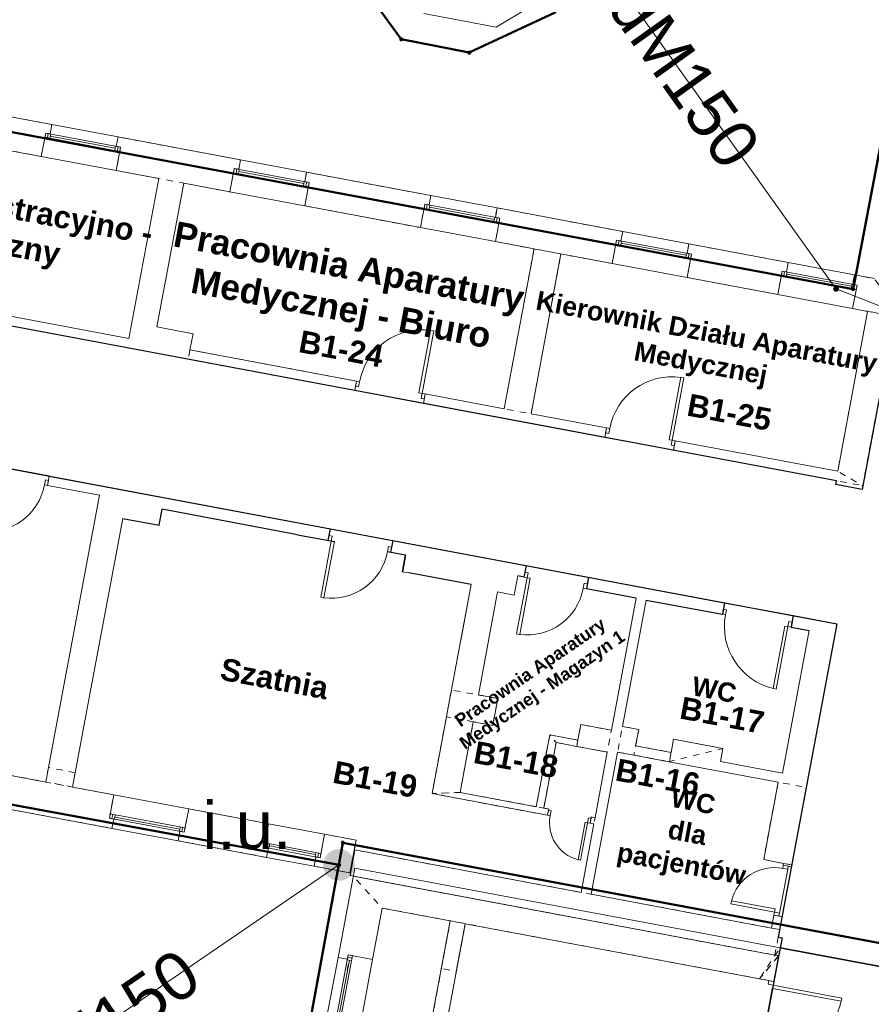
# Model space of a CAD drawing. Header units: millimetres. Extents: x 6421400 to 6424255, y 5791334 to 5793836.
# Tile 31 of 101: x 6422690 to 6422704, y 5792857 to 5792873. Entities that reach past the tile are written whole.
import ezdxf
from ezdxf.enums import TextEntityAlignment as Align

# ---------------------------------------------------------------- set-up
doc = ezdxf.new("R2010")
doc.units = ezdxf.units.MM
doc.linetypes.add('Wipeout_Contour', pattern=[10, 0, -10])
doc.layers.get('0').update_dxf_attribs({"color": 252})
for name, color, linetype, lineweight in [('GESBLO', 252, 'Continuous', 18), ('GESBZO', 7, 'Continuous', 35), ('GSPPRB', 252, 'Continuous', 18), ('GULKDP', 252, 'Continuous', 18), ('GULKDP_O', 252, 'Continuous', 18)]:
    doc.layers.add(name, color=color, linetype=linetype, lineweight=lineweight)
for name, color, linetype in [('GUPKSH', 252, 'Continuous'), ('GUPKSH_O', 252, 'Continuous'), ('GUPKUI', 252, 'Continuous'), ('GUPKUI_O', 252, 'Continuous'), ('Kreskowanie', 252, 'Continuous'), ('xref', 252, 'Continuous')]:
    doc.layers.add(name, color=color, linetype=linetype)
doc.styles.add('Arial', font='arial.ttf')
doc.styles.add('GENERATED_STYLE_6', font='arialbd.ttf')

# ---------------------------------------------------------------- blocks, each defined once
blk = doc.blocks.new('GUPKSH1')
blk.add_hatch(color=0).paths.add_polyline_path([(0, 0.045), (-0.011647, 0.043467), (-0.0225, 0.038971), (-0.03182, 0.03182), (-0.038971, 0.0225), (-0.043467, 0.011647), (-0.045, 0), (-0.043467, -0.011647), (-0.038971, -0.0225), (-0.03182, -0.03182), (-0.0225, -0.038971), (-0.011647, -0.043467), (0, -0.045), (0.011647, -0.043467), (0.0225, -0.038971), (0.03182, -0.03182), (0.038971, -0.0225), (0.043467, -0.011647), (0.045, 0), (0.043467, 0.011647), (0.038971, 0.0225), (0.03182, 0.03182), (0.0225, 0.038971), (0.011647, 0.043467)])
blk = doc.blocks.new('GUPKUI1')
blk.add_hatch(color=0).paths.add_polyline_path([(0, 0.25), (-0.064705, 0.241481), (-0.125, 0.216506), (-0.176777, 0.176777), (-0.216506, 0.125), (-0.241481, 0.064705), (-0.25, 0), (-0.241481, -0.064705), (-0.216506, -0.125), (-0.176777, -0.176777), (-0.125, -0.216506), (-0.064705, -0.241481), (0, -0.25), (0.064705, -0.241481), (0.125, -0.216506), (0.176777, -0.176777), (0.216506, -0.125), (0.241481, -0.064705), (0.25, 0), (0.241481, 0.064705), (0.216506, 0.125), (0.176777, 0.176777), (0.125, 0.216506), (0.064705, 0.241481)])
blk = doc.blocks.new('GSPPRB0')
at = {"color": 0, "lineweight": 18}
blk.add_lwpolyline([(-0.007955, 0.0225), (0.007955, 0.0225), (0.0225, 0.007955), (0.0225, -0.007955), (0.007955, -0.0225), (-0.007955, -0.0225), (-0.0225, -0.007955), (-0.0225, 0.007955)], close=True, dxfattribs=at)
blk = doc.blocks.new('G$CC51CC4AD')
at = {"layer": 'GESBLO', "linetype": 'Continuous', "lineweight": 18, "elevation": 10.26}
blk.add_lwpolyline([(6422765.32, 5792828.81), (6422729.65, 5792835.49), (6422723.206, 5792836.666), (6422723.784, 5792839.697), (6422725.134, 5792846.811), (6422731.12, 5792879.29), (6422719.61, 5792881.37), (6422718.51, 5792875.31), (6422717.4, 5792869.18), (6422716.37, 5792863.47), (6422715.26, 5792857.35), (6422715.05, 5792856.19), (6422695.55, 5792859.83), (6422695.49, 5792859.48), (6422685.05, 5792861.4), (6422683.09, 5792851.07), (6422693.59, 5792849.14), (6422693, 5792845.94), (6422682.53, 5792848.06), (6422681.84, 5792844.52), (6422668.54, 5792846.99)], dxfattribs=at)
for points in [[(6422689.72, 5792886.12), (6422691.91, 5792885.71), (6422706.34, 5792883.03), (6422705.71, 5792879.74), (6422703.58, 5792868.54), (6422686.97, 5792871.64)], [(6422691.91, 5792885.71), (6422706.34, 5792883.03), (6422705.71, 5792879.74), (6422699.34, 5792875.28), (6422698.89, 5792872.89), (6422697.54, 5792872.26), (6422696.47, 5792872.47), (6422695.63, 5792873.63), (6422696.04, 5792875.8), (6422692.7, 5792876.42), (6422690.71, 5792879.31)], [(6422706.06, 5792809.74), (6422697.56, 5792811.35), (6422686.8, 5792813.34), (6422693, 5792845.94), (6422693.59, 5792849.14), (6422695.55, 5792859.83), (6422715.05, 5792856.19), (6422717.81, 5792855.67), (6422715.87, 5792845.459), (6422715.092, 5792841.355), (6422714.606, 5792838.792), (6422708.99, 5792809.18)]]:
    blk.add_lwpolyline(points, close=True, dxfattribs=at)
at = {"layer": 'GESBZO', "linetype": 'Continuous', "lineweight": 50, "elevation": 10.26}
blk.add_lwpolyline([(6422731.12, 5792879.29), (6422719.61, 5792881.37), (6422718.51, 5792875.31), (6422721.11, 5792874.84), (6422719.98, 5792868.71), (6422717.4, 5792869.18), (6422716.37, 5792863.47), (6422718.95, 5792863), (6422717.84, 5792856.86), (6422715.26, 5792857.35), (6422715.05, 5792856.19), (6422695.55, 5792859.83), (6422695.49, 5792859.48), (6422685.05, 5792861.4), (6422683.09, 5792851.07), (6422693.59, 5792849.14), (6422693, 5792845.94), (6422682.53, 5792848.06), (6422681.84, 5792844.52), (6422668.54, 5792846.99)], dxfattribs=at)
for points in [[(6422689.72, 5792886.12), (6422691.91, 5792885.71), (6422690.71, 5792879.31), (6422692.7, 5792876.42), (6422696.04, 5792875.8), (6422695.63, 5792873.63), (6422696.47, 5792872.47), (6422697.54, 5792872.26), (6422698.89, 5792872.89), (6422699.34, 5792875.28), (6422705.71, 5792879.74), (6422703.58, 5792868.54), (6422686.97, 5792871.64)], [(6422706.06, 5792809.74), (6422697.56, 5792811.35), (6422686.8, 5792813.34), (6422693, 5792845.94), (6422693.59, 5792849.14), (6422695.55, 5792859.83), (6422715.05, 5792856.19), (6422717.81, 5792855.67), (6422715.87, 5792845.459), (6422718.077, 5792845.045), (6422718.645, 5792848.041), (6422725.134, 5792846.811), (6422723.784, 5792839.697), (6422723.402, 5792839.774), (6422723.093, 5792838.147), (6422720.024, 5792838.727), (6422720.335, 5792840.355), (6422715.092, 5792841.355), (6422714.606, 5792838.792), (6422708.99, 5792809.18)]]:
    blk.add_lwpolyline(points, close=True, dxfattribs=at)
at = {"layer": 'GULKDP', "linetype": 'Continuous', "lineweight": 18, "elevation": 10.18}
for points in [[(6422698.277, 5792875.604), (6422703.274, 5792868.597)], [(6422688.477, 5792854.69), (6422695.49, 5792859.48)]]:
    blk.add_lwpolyline(points, dxfattribs=at)
at = {"layer": 'GUPKSH_O', "linetype": 'Continuous', "lineweight": 13, "elevation": 10.8, "flags": 128}
blk.add_lwpolyline([(6422703.313, 5792868.543), (6422704.141, 5792868.217), (6422706.661, 5792868.217)], dxfattribs=at)
at = {"layer": 'GSPPRB', "linetype": 'Continuous', "lineweight": 18, "rotation": 90}
for p in [(6422696.47, 5792872.47, 10.28), (6422697.54, 5792872.26, 10.28), (6422703.58, 5792868.54, 10.28), (6422695.55, 5792859.83, 10.28), (6422695.49, 5792859.48, 10.28)]:
    blk.add_blockref('GSPPRB0', p, dxfattribs=at)
at = {"layer": 'GUPKSH', "linetype": 'Continuous', "lineweight": 5, "rotation": 90}
blk.add_blockref('GUPKSH1', (6422703.313, 5792868.543, 10.24), dxfattribs=at)
at = {"layer": 'GUPKUI', "linetype": 'Continuous', "lineweight": 5, "rotation": 90}
blk.add_blockref('GUPKUI1', (6422695.49, 5792859.48, 10.24), dxfattribs=at)
at = {"layer": 'GULKDP_O', "linetype": 'Continuous', "lineweight": 0, "style": 'Arial'}
for s, rotation, p in [('kdM150', 305.4918, (6422700.47, 5792871.883, 10.8)), ('kd150', 34.3345, (6422692.195, 5792856.775, 10.8))]:
    blk.add_text(s, height=0.75, rotation=rotation, dxfattribs=at).set_placement(p, align=Align.CENTER)
at = {"layer": 'GUPKUI_O', "linetype": 'Continuous', "lineweight": 0, "style": 'Arial'}
blk.add_text('i.u.', height=0.75, rotation=360, dxfattribs=at).set_placement((6422694.74, 5792859.73, 10.8), align=Align.RIGHT)
blk = doc.blocks.new('-1')
at = {"linetype": 'Continuous', "lineweight": 18}
for p, q in [((151618, 15719), (152793, 16759)), ((150462, 15719), (151618, 15719)), ((145028, 12924), (143068, 12924)), ((145028, 12924), (143068, 12924)), ((145028, 12774), (145028, 12924)), ((146088, 12924), (145028, 12924)), ((145028, 12774), (145028, 12924)), ((146088, 12924), (145028, 12924)), ((146088, 12774), (146088, 12924)), ((148048, 12924), (146088, 12924)), ((146088, 12774), (146088, 12924)), ((148048, 12924), (146088, 12924)), ((148048, 12774), (148048, 12924)), ((149108, 12924), (148048, 12924)), ((148048, 12774), (148048, 12924)), ((149108, 12924), (148048, 12924)), ((149108, 12774), (149108, 12924)), ((151098, 12924), (149108, 12924)), ((149108, 12774), (149108, 12924)), ((151098, 12924), (149108, 12924)), ((151098, 12774), (151098, 12924)), ((152158, 12924), (151098, 12924)), ((151098, 12774), (151098, 12924)), ((152158, 12924), (151098, 12924)), ((152158, 12774), (152158, 12924)), ((154168, 12924), (152158, 12924)), ((152158, 12774), (152158, 12924)), ((154168, 12924), (152158, 12924)), ((154168, 12774), (154168, 12924)), ((155228, 12924), (154168, 12924)), ((154168, 12774), (154168, 12924)), ((155228, 12924), (154168, 12924)), ((155228, 12774), (155228, 12924)), ((156818, 12924), (155228, 12924)), ((155228, 12774), (155228, 12924)), ((156818, 12924), (155228, 12924)), ((156818, 12774), (156818, 12924)), ((157878, 12924), (156818, 12924)), ((156818, 12774), (156818, 12924)), ((157878, 12924), (156818, 12924)), ((157878, 12774), (157878, 12924)), ((158198, 12924), (157878, 12924)), ((157878, 12774), (157878, 12924)), ((158198, 12924), (157878, 12924)), ((144958, 12399), (144958, 12774)), ((144958, 12774), (145028, 12774)), ((144958, 12706), (144958, 12774)), ((144958, 12774), (146158, 12774)), ((144958, 12399), (144958, 12774)), ((144958, 12774), (145028, 12774)), ((144958, 12706), (144958, 12774)), ((144958, 12774), (146158, 12774)), ((146158, 12706), (144958, 12706)), ((146158, 12706), (144958, 12706)), ((144998, 12774), (144998, 12706)), ((144998, 12774), (144998, 12706)), ((145038, 12706), (145038, 12774)), ((145038, 12706), (145038, 12774)), ((146078, 12740), (145038, 12740)), ((146078, 12740), (145038, 12740)), ((146078, 12706), (146078, 12774)), ((146078, 12706), (146078, 12774)), ((146158, 12774), (146088, 12774)), ((146158, 12774), (146088, 12774)), ((146118, 12774), (146118, 12706)), ((146118, 12774), (146118, 12706)), ((146158, 12399), (146158, 12774)), ((146158, 12774), (146158, 12706)), ((146158, 12399), (146158, 12774)), ((146158, 12774), (146158, 12706)), ((147978, 12399), (147978, 12774)), ((147978, 12774), (148048, 12774)), ((147978, 12706), (147978, 12774)), ((147978, 12774), (149178, 12774)), ((147978, 12399), (147978, 12774)), ((147978, 12774), (148048, 12774)), ((147978, 12706), (147978, 12774)), ((147978, 12774), (149178, 12774)), ((149178, 12706), (147978, 12706)), ((149178, 12706), (147978, 12706)), ((148018, 12774), (148018, 12706)), ((148018, 12774), (148018, 12706)), ((148058, 12706), (148058, 12774)), ((148058, 12706), (148058, 12774)), ((149098, 12740), (148058, 12740)), ((149098, 12740), (148058, 12740)), ((149098, 12706), (149098, 12774)), ((149098, 12706), (149098, 12774)), ((149178, 12774), (149108, 12774)), ((149178, 12774), (149108, 12774)), ((149138, 12774), (149138, 12706)), ((149138, 12774), (149138, 12706)), ((149178, 12399), (149178, 12774)), ((149178, 12774), (149178, 12706)), ((149178, 12399), (149178, 12774)), ((149178, 12774), (149178, 12706)), ((151028, 12399), (151028, 12774)), ((151028, 12774), (151098, 12774)), ((151028, 12706), (151028, 12774)), ((151028, 12774), (152228, 12774)), ((151028, 12399), (151028, 12774)), ((151028, 12774), (151098, 12774)), ((151028, 12706), (151028, 12774)), ((151028, 12774), (152228, 12774)), ((152228, 12706), (151028, 12706)), ((152228, 12706), (151028, 12706)), ((151068, 12774), (151068, 12706)), ((151068, 12774), (151068, 12706)), ((151108, 12706), (151108, 12774)), ((151108, 12706), (151108, 12774)), ((152148, 12740), (151108, 12740)), ((152148, 12740), (151108, 12740)), ((152148, 12706), (152148, 12774)), ((152148, 12706), (152148, 12774)), ((152228, 12774), (152158, 12774)), ((152228, 12774), (152158, 12774)), ((152188, 12774), (152188, 12706)), ((152188, 12774), (152188, 12706)), ((152228, 12399), (152228, 12774)), ((152228, 12774), (152228, 12706)), ((152228, 12399), (152228, 12774)), ((152228, 12774), (152228, 12706)), ((154098, 12399), (154098, 12774)), ((154098, 12774), (154168, 12774)), ((154098, 12706), (154098, 12774)), ((154098, 12774), (155298, 12774)), ((154098, 12399), (154098, 12774)), ((154098, 12774), (154168, 12774)), ((154098, 12706), (154098, 12774)), ((154098, 12774), (155298, 12774)), ((155298, 12706), (154098, 12706)), ((155298, 12706), (154098, 12706)), ((154138, 12774), (154138, 12706)), ((154138, 12774), (154138, 12706)), ((154178, 12706), (154178, 12774)), ((154178, 12706), (154178, 12774)), ((155218, 12740), (154178, 12740)), ((155218, 12740), (154178, 12740)), ((155218, 12706), (155218, 12774)), ((155218, 12706), (155218, 12774)), ((155298, 12774), (155228, 12774)), ((155298, 12774), (155228, 12774)), ((155258, 12774), (155258, 12706)), ((155258, 12774), (155258, 12706)), ((155298, 12399), (155298, 12774)), ((155298, 12774), (155298, 12706)), ((155298, 12399), (155298, 12774)), ((155298, 12774), (155298, 12706)), ((156748, 12399), (156748, 12774)), ((156748, 12774), (156818, 12774)), ((156748, 12706), (156748, 12774)), ((156748, 12774), (157948, 12774)), ((156748, 12399), (156748, 12774)), ((156748, 12774), (156818, 12774)), ((156748, 12706), (156748, 12774)), ((156748, 12774), (157948, 12774)), ((157948, 12706), (156748, 12706)), ((157948, 12706), (156748, 12706)), ((156788, 12774), (156788, 12706)), ((156788, 12774), (156788, 12706)), ((156828, 12706), (156828, 12774)), ((156828, 12706), (156828, 12774)), ((157868, 12740), (156828, 12740)), ((157868, 12740), (156828, 12740)), ((157868, 12706), (157868, 12774)), ((157868, 12706), (157868, 12774)), ((157948, 12774), (157878, 12774)), ((157948, 12774), (157878, 12774)), ((157908, 12774), (157908, 12706)), ((157908, 12774), (157908, 12706)), ((157948, 12399), (157948, 12774)), ((157948, 12774), (157948, 12706)), ((157948, 12399), (157948, 12774)), ((157948, 12774), (157948, 12706)), ((144168, 12399), (144958, 12399)), ((144168, 12399), (144958, 12399)), ((144958, 12399), (146158, 12399)), ((144958, 12399), (146158, 12399)), ((146158, 12399), (146838, 12399)), ((146158, 12399), (146838, 12399)), ((146838, 12399), (146838, 9839)), ((146838, 12399), (146838, 9839)), ((147238, 10099), (147238, 12399)), ((147238, 12399), (147978, 12399)), ((147238, 10099), (147238, 12399)), ((147238, 12399), (147978, 12399)), ((147978, 12399), (149178, 12399)), ((147978, 12399), (149178, 12399)), ((149178, 12399), (151028, 12399)), ((149178, 12399), (151028, 12399)), ((151028, 12399), (152228, 12399)), ((151028, 12399), (152228, 12399)), ((152228, 12399), (152848, 12399)), ((152228, 12399), (152848, 12399)), ((152848, 12399), (152848, 9839)), ((152848, 12399), (152848, 9839)), ((153278, 9839), (153278, 12399)), ((153278, 12399), (154098, 12399)), ((153278, 9839), (153278, 12399)), ((153278, 12399), (154098, 12399)), ((154098, 12399), (155298, 12399)), ((154098, 12399), (155298, 12399)), ((155298, 12399), (156748, 12399)), ((155298, 12399), (156748, 12399)), ((156748, 12399), (157948, 12399)), ((156748, 12399), (157948, 12399)), ((157948, 12399), (158188, 12399)), ((157948, 12399), (158188, 12399)), ((158188, 12399), (158188, 9839)), ((158188, 12399), (158188, 9839)), ((158618, 9689), (158618, 12399)), ((158618, 9689), (158618, 12399)), ((151533, 10839), (151483, 10839)), ((151483, 9839), (151483, 10839)), ((151533, 10839), (151483, 10839)), ((151483, 9839), (151483, 10839)), ((151533, 9839), (151533, 10839)), ((151533, 9839), (151533, 10839)), ((155538, 10839), (155488, 10839)), ((155488, 9839), (155488, 10839)), ((155538, 10839), (155488, 10839)), ((155488, 9839), (155488, 10839)), ((155538, 9839), (155538, 10839)), ((155538, 9839), (155538, 10839)), ((147818, 10099), (147238, 10099)), ((147818, 10099), (147238, 10099)), ((147818, 9839), (147818, 10099)), ((147818, 9839), (147818, 10099)), ((144308, 9839), (146838, 9839)), ((144308, 9839), (146838, 9839)), ((150483, 9839), (147818, 9839)), ((150483, 9839), (147818, 9839)), ((150483, 9689), (150483, 9839)), ((150483, 9839), (150533, 9839)), ((150483, 9759), (150483, 9839)), ((150483, 9689), (150483, 9839)), ((150483, 9839), (150533, 9839)), ((150483, 9759), (150483, 9839)), ((150533, 9839), (150533, 9759)), ((150533, 9839), (150533, 9759)), ((151533, 9839), (151483, 9839)), ((151533, 9839), (151483, 9839)), ((151583, 9839), (151533, 9839)), ((151533, 9839), (151533, 9759)), ((151583, 9839), (151533, 9839)), ((151533, 9839), (151533, 9759)), ((151583, 9689), (151583, 9839)), ((152848, 9839), (151583, 9839)), ((151583, 9759), (151583, 9839)), ((151583, 9689), (151583, 9839)), ((152848, 9839), (151583, 9839)), ((151583, 9759), (151583, 9839)), ((154488, 9839), (153278, 9839)), ((154488, 9689), (154488, 9839)), ((154488, 9839), (154538, 9839)), ((154488, 9759), (154488, 9839)), ((154488, 9689), (154488, 9839)), ((154488, 9839), (154538, 9839)), ((154488, 9759), (154488, 9839)), ((154538, 9839), (154538, 9759)), ((154538, 9839), (154538, 9759)), ((155538, 9839), (155488, 9839)), ((155538, 9839), (155488, 9839)), ((155588, 9839), (155538, 9839)), ((155538, 9839), (155538, 9759)), ((155588, 9839), (155538, 9839)), ((155538, 9839), (155538, 9759)), ((155588, 9689), (155588, 9839)), ((158188, 9839), (155588, 9839)), ((155588, 9759), (155588, 9839)), ((155588, 9689), (155588, 9839)), ((155588, 9759), (155588, 9839)), ((144068, 9689), (150483, 9689)), ((147818, 9689), (150483, 9689)), ((150533, 9759), (150483, 9759)), ((150533, 9759), (150483, 9759)), ((151533, 9759), (151583, 9759)), ((151533, 9759), (151583, 9759)), ((151583, 9689), (154488, 9689)), ((154538, 9759), (154488, 9759)), ((154538, 9759), (154488, 9759)), ((155538, 9759), (155588, 9759)), ((155538, 9759), (155588, 9759)), ((155588, 9689), (158198, 9689)), ((158198, 9689), (158198, 9629)), ((158198, 9689), (158198, 9629)), ((158198, 9629), (158618, 9629)), ((158198, 9629), (158618, 9629)), ((158618, 9629), (158618, 9689)), ((158618, 9629), (158618, 9689)), ((146008, 7479), (146008, 7329)), ((146838, 7479), (146008, 7479)), ((146008, 7479), (146008, 7329)), ((146838, 7479), (146008, 7479)), ((158618, 6329), (158618, 7479)), ((158618, 6329), (158618, 7479)), ((145958, 7329), (145958, 7409)), ((145958, 7409), (146008, 7409)), ((145958, 7329), (145958, 7409)), ((145958, 7409), (146008, 7409)), ((146008, 7329), (145958, 7329)), ((146008, 7329), (145958, 7329)), ((146008, 7409), (146008, 7329)), ((146008, 7409), (146008, 7329)), ((146008, 7329), (146838, 7329)), ((146008, 7329), (146838, 7329)), ((146838, 7329), (146838, 3969)), ((146838, 7329), (146838, 3969)), ((150558, 7373), (150508, 7373)), ((150508, 7373), (150508, 7293)), ((150558, 7373), (150508, 7373)), ((150508, 7373), (150508, 7293)), ((150508, 7293), (150558, 7293)), ((150508, 7293), (150558, 7293)), ((150558, 7293), (150558, 7373)), ((150558, 7293), (150558, 7373)), ((150558, 7293), (150608, 7293)), ((150558, 7293), (150558, 6393)), ((150558, 7293), (150608, 7293)), ((150558, 7293), (150558, 6393)), ((150608, 7293), (150608, 6393)), ((150608, 7293), (150608, 6393)), ((151458, 7293), (151458, 7373)), ((151458, 7373), (151508, 7373)), ((151458, 7293), (151458, 7373)), ((151458, 7373), (151508, 7373)), ((151508, 7293), (151458, 7293)), ((151508, 7293), (151458, 7293)), ((151508, 7373), (151508, 7293)), ((151508, 7373), (151508, 7293)), ((153543, 6988), (153543, 7293)), ((153543, 6988), (153543, 7293)), ((153692, 7373), (153642, 7373)), ((153642, 7373), (153642, 7293)), ((153692, 7373), (153642, 7373)), ((153642, 7373), (153642, 7293)), ((153642, 7293), (153692, 7293)), ((153642, 7293), (153692, 7293)), ((153692, 7293), (153692, 7373)), ((153692, 7293), (153692, 7373)), ((153692, 7293), (153742, 7293)), ((153692, 7293), (153692, 6393)), ((153692, 7293), (153742, 7293)), ((153692, 7293), (153692, 6393)), ((153742, 7293), (153742, 6393)), ((153742, 7293), (153742, 6393)), ((154592, 7293), (154592, 7373)), ((154592, 7373), (154642, 7373)), ((154592, 7293), (154592, 7373)), ((154592, 7373), (154642, 7373)), ((154642, 7293), (154592, 7293)), ((154642, 7293), (154592, 7293)), ((154642, 7373), (154642, 7293)), ((154642, 7373), (154642, 7293)), ((155438, 7293), (155438, 5179)), ((155438, 7293), (155438, 5179)), ((155598, 5269), (155598, 7293)), ((155598, 5269), (155598, 7293)), ((156868, 7373), (156818, 7373)), ((156818, 7373), (156818, 7293)), ((156868, 7373), (156818, 7373)), ((156818, 7373), (156818, 7293)), ((156818, 7293), (156868, 7293)), ((156818, 7293), (156868, 7293)), ((156868, 7293), (156868, 7373)), ((156868, 7293), (156868, 7373)), ((157868, 7293), (157818, 7293)), ((157818, 7293), (157818, 6293)), ((157868, 7293), (157818, 7293)), ((157818, 7293), (157818, 6293)), ((157868, 7293), (157868, 7373)), ((157868, 7373), (157918, 7373)), ((157868, 7293), (157868, 7373)), ((157868, 7373), (157918, 7373)), ((157918, 7293), (157868, 7293)), ((157868, 7293), (157868, 6293)), ((157918, 7293), (157868, 7293)), ((157868, 7293), (157868, 6293)), ((157918, 7373), (157918, 7293)), ((157918, 7373), (157918, 7293)), ((158208, 7293), (158208, 5009)), ((147268, 3969), (147268, 7039)), ((147268, 3969), (147268, 7039)), ((151748, 7024), (151848, 7024)), ((152848, 7024), (152848, 6129)), ((152848, 7024), (152848, 4999)), ((153278, 5339), (153278, 6988)), ((153278, 5339), (153278, 6988)), ((153543, 6988), (153278, 6988)), ((153543, 6988), (153278, 6988)), ((150558, 6393), (150608, 6393)), ((150558, 6393), (150608, 6393)), ((153692, 6393), (153742, 6393)), ((153692, 6393), (153742, 6393)), ((157868, 6293), (157818, 6293)), ((157868, 6293), (157818, 6293)), ((158618, 4859), (158618, 6329)), ((158618, 4859), (158618, 6329)), ((152848, 6029), (152848, 5339)), ((152848, 6029), (152848, 5339)), ((152848, 5339), (152848, 5109)), ((152848, 5339), (152848, 5109)), ((153588, 5339), (153278, 5339)), ((153588, 5339), (153278, 5339)), ((153588, 4909), (153588, 5339)), ((153588, 4909), (153588, 5339)), ((155858, 5269), (155598, 5269)), ((155858, 5269), (155598, 5269)), ((155858, 5009), (155858, 5269)), ((155858, 5009), (155858, 5269)), ((155438, 5179), (154948, 5179)), ((154948, 5179), (154948, 4929)), ((155438, 5179), (154948, 5179)), ((154948, 5179), (154948, 4929)), ((157216, 5219), (156426, 5219)), ((156426, 5219), (156426, 5009)), ((157216, 5219), (156426, 5219)), ((156426, 5219), (156426, 5009)), ((157216, 5009), (157216, 5219)), ((157216, 5009), (157216, 5219)), ((152848, 4999), (152848, 4909)), ((152848, 4999), (152848, 4909)), ((156426, 5009), (155858, 5009)), ((156426, 5009), (155858, 5009)), ((158208, 5009), (157216, 5009)), ((158208, 5009), (157216, 5009)), ((152848, 4909), (152848, 3679)), ((152848, 4909), (152848, 3679)), ((153278, 4909), (153588, 4909)), ((153278, 3779), (153278, 4909)), ((153278, 4909), (153588, 4909)), ((153278, 3779), (153278, 4909)), ((154498, 4929), (154498, 3779)), ((154948, 4929), (154498, 4929)), ((154498, 4929), (154498, 3779)), ((154948, 4929), (154498, 4929)), ((154618, 3779), (154618, 4829)), ((154618, 4829), (154948, 4829)), ((154618, 3779), (154618, 4829)), ((154618, 4829), (154948, 4829)), ((154948, 4829), (155438, 4829)), ((154948, 4829), (155438, 4829)), ((155271, 4829), (155421, 4829)), ((155271, 4829), (155421, 4829)), ((155438, 4829), (155438, 3779)), ((155438, 4829), (155438, 3779)), ((155598, 4859), (155858, 4859)), ((155598, 2584), (155598, 4859)), ((155598, 4859), (155858, 4859)), ((155598, 2584), (155598, 4859)), ((155858, 4859), (156418, 4859)), ((155858, 4859), (156418, 4859)), ((156418, 4859), (158168, 4859)), ((158168, 4859), (158168, 3619)), ((158168, 4859), (158168, 3619)), ((158618, 3619), (158618, 4859)), ((158618, 3619), (158618, 4859)), ((146838, 3969), (146838, 2969)), ((146838, 3969), (146838, 2969)), ((147268, 2969), (147268, 3969)), ((154498, 3779), (153278, 3779)), ((154498, 3779), (153278, 3779)), ((154698, 3779), (154618, 3779)), ((154698, 3779), (154618, 3779)), ((154698, 3679), (154698, 3779)), ((154698, 3679), (154698, 3779)), ((154738, 3759), (154698, 3759)), ((154698, 3759), (154698, 3679)), ((154738, 3759), (154698, 3759)), ((154698, 3759), (154698, 3679)), ((154738, 3679), (154738, 3759)), ((154738, 3679), (154738, 3759)), ((155338, 3679), (155338, 3759)), ((155338, 3759), (155378, 3759)), ((155338, 3679), (155338, 3759)), ((155338, 3759), (155378, 3759)), ((155378, 3679), (155378, 3779)), ((155438, 3779), (155378, 3779)), ((155378, 3679), (155378, 3779)), ((155438, 3779), (155378, 3779)), ((155378, 3759), (155378, 3679)), ((155378, 3759), (155378, 3679)), ((152848, 3679), (154698, 3679)), ((152848, 3679), (154698, 3679)), ((154698, 3679), (154738, 3679)), ((154698, 3679), (154738, 3679)), ((155338, 3679), (155298, 3679)), ((155298, 3679), (155298, 3079)), ((155338, 3679), (155298, 3679)), ((155298, 3679), (155298, 3079)), ((155378, 3679), (155338, 3679)), ((155338, 3679), (155338, 3079)), ((155378, 3679), (155338, 3679)), ((155338, 3679), (155338, 3079)), ((155378, 3679), (155438, 3679)), ((155378, 3679), (155438, 3679)), ((155438, 3679), (155438, 2584)), ((155438, 3679), (155438, 2584)), ((158168, 3619), (158488, 3619)), ((158168, 3619), (158488, 3619)), ((158488, 3619), (158488, 3589)), ((158488, 3619), (158488, 3589)), ((158618, 3589), (158488, 3589)), ((158488, 3589), (158488, 3539)), ((158568, 3589), (158488, 3589)), ((158618, 3589), (158488, 3589)), ((158488, 3589), (158488, 3539)), ((158568, 3589), (158488, 3589)), ((158568, 3539), (158568, 3589)), ((158568, 3539), (158568, 3589)), ((158618, 3589), (158618, 3619)), ((158618, 3589), (158618, 3619)), ((158488, 3539), (158568, 3539)), ((158488, 3539), (158568, 3539)), ((146838, 2969), (146838, 2739)), ((146838, 2969), (146838, 2739)), ((147268, 2739), (147268, 2969)), ((147268, 2739), (147268, 2969)), ((155338, 3079), (155298, 3079)), ((155338, 3079), (155298, 3079)), ((157788, 2839), (157788, 2889)), ((158488, 2889), (157788, 2889)), ((157788, 2839), (157788, 2889)), ((158488, 2889), (157788, 2889)), ((158488, 2839), (157788, 2839)), ((158488, 2839), (157788, 2839)), ((158488, 2839), (158488, 2889)), ((158488, 2839), (158488, 2889)), ((158488, 2789), (158488, 2839)), ((158488, 2839), (158568, 2839)), ((158488, 2789), (158488, 2839)), ((158488, 2839), (158568, 2839)), ((158618, 2789), (158488, 2789)), ((158488, 2789), (158488, 2584)), ((158568, 2789), (158488, 2789)), ((158618, 2789), (158488, 2789)), ((158488, 2789), (158488, 2584)), ((158568, 2789), (158488, 2789)), ((158568, 2839), (158568, 2789)), ((158568, 2839), (158568, 2789)), ((158618, 2584), (158618, 2789)), ((158618, 2584), (158618, 2789)), ((146838, 2739), (146108, 2739)), ((146838, 2739), (146108, 2739)), ((147928, 2739), (147268, 2739)), ((147928, 2739), (147268, 2739)), ((147928, 2739), (147928, 2364)), ((149128, 2739), (147928, 2739)), ((147928, 2739), (147928, 2364)), ((149128, 2739), (147928, 2739)), ((149128, 2739), (149128, 2364)), ((150018, 2739), (149128, 2739)), ((149128, 2739), (149128, 2364)), ((150018, 2739), (149128, 2739)), ((150018, 2739), (150158, 2739)), ((150403, 2739), (150158, 2739)), ((150403, 2739), (150158, 2739)), ((150403, 2739), (150403, 2364)), ((151303, 2739), (150403, 2739)), ((150403, 2739), (150403, 2364)), ((151303, 2739), (150403, 2739)), ((151303, 2739), (151303, 2364)), ((151808, 2739), (151303, 2739)), ((151303, 2739), (151303, 2364)), ((151808, 2739), (151303, 2739)), ((151808, 2214), (151808, 2739)), ((151808, 2214), (151808, 2739)), ((155438, 2584), (151818, 2584)), ((151818, 2584), (151818, 2174)), ((155438, 2584), (151818, 2584)), ((151818, 2584), (151818, 2174)), ((158488, 2584), (155598, 2584)), ((158488, 2584), (155598, 2584)), ((158618, 2464), (158618, 2584)), ((158618, 2464), (158618, 2584)), ((147928, 2432), (149128, 2432)), ((147928, 2364), (147928, 2432)), ((147928, 2432), (149128, 2432)), ((147928, 2364), (147928, 2432)), ((147928, 2364), (147998, 2364)), ((149128, 2364), (147928, 2364)), ((147928, 2364), (147998, 2364)), ((149128, 2364), (147928, 2364)), ((147968, 2364), (147968, 2432)), ((147968, 2364), (147968, 2432)), ((147998, 2364), (147998, 2214)), ((147998, 2364), (147998, 2214)), ((148008, 2432), (148008, 2364)), ((148008, 2432), (148008, 2364)), ((148008, 2398), (149048, 2398)), ((148008, 2398), (149048, 2398)), ((149048, 2432), (149048, 2364)), ((149048, 2432), (149048, 2364)), ((149128, 2364), (149058, 2364)), ((149058, 2364), (149058, 2214)), ((149128, 2364), (149058, 2364)), ((149058, 2364), (149058, 2214)), ((149088, 2364), (149088, 2432)), ((149088, 2364), (149088, 2432)), ((149128, 2432), (149128, 2364)), ((149128, 2432), (149128, 2364)), ((150403, 2432), (151303, 2432)), ((150403, 2364), (150403, 2432)), ((150403, 2432), (151303, 2432)), ((150403, 2364), (150403, 2432)), ((150403, 2364), (150473, 2364)), ((151303, 2364), (150403, 2364)), ((150403, 2364), (150473, 2364)), ((151303, 2364), (150403, 2364)), ((150443, 2364), (150443, 2432)), ((150443, 2364), (150443, 2432)), ((150473, 2364), (150473, 2214)), ((150473, 2364), (150473, 2214)), ((150483, 2432), (150483, 2364)), ((150483, 2432), (150483, 2364)), ((150483, 2398), (151223, 2398)), ((150483, 2398), (151223, 2398)), ((151223, 2432), (151223, 2364)), ((151223, 2432), (151223, 2364)), ((151303, 2364), (151233, 2364)), ((151233, 2364), (151233, 2214)), ((151303, 2364), (151233, 2364)), ((151233, 2364), (151233, 2214)), ((151263, 2364), (151263, 2432)), ((151263, 2364), (151263, 2432)), ((151303, 2432), (151303, 2364)), ((151303, 2432), (151303, 2364)), ((158678, 2464), (158618, 2464)), ((158678, 2464), (158618, 2464)), ((158678, 1764), (158678, 2464)), ((158678, 1764), (158678, 2464)), ((146038, 2214), (147998, 2214)), ((146038, 2214), (147998, 2214)), ((147998, 2214), (149058, 2214)), ((147998, 2214), (149058, 2214)), ((149058, 2214), (150473, 2214)), ((149058, 2214), (150473, 2214)), ((150473, 2214), (151233, 2214)), ((150473, 2214), (151233, 2214)), ((151233, 2214), (151808, 2214)), ((151233, 2214), (151808, 2214)), ((151818, 2174), (158678, 2174)), ((151818, 2174), (158678, 2174)), ((158678, 2304), (151868, 2304)), ((151868, 2304), (151868, 874)), ((158678, 2174), (151868, 2174)), ((158678, 2174), (151868, 2174)), ((158678, 1764), (158678, 2304)), ((158678, 1764), (158678, 2174)), ((152408, 1764), (153498, 1764)), ((152408, 944), (152408, 1764)), ((153498, 1764), (153498, -1266)), ((153738, 1764), (158448, 1764)), ((153738, -1266), (153738, 1764)), ((153738, 1764), (158448, 1764)), ((153738, 1001), (153738, 1764)), ((153738, 1001), (153738, 1764)), ((158448, 1764), (158678, 1764)), ((158598, 1704), (158598, 1764)), ((158678, 1764), (158678, 1704)), ((158678, 1704), (158598, 1704)), ((158678, 1704), (158678, 1654)), ((158678, 1704), (159778, 1704)), ((158678, 1654), (159778, 1654)), ((159778, 1704), (159778, 1654)), ((152408, 944), (152018, 944)), ((152018, 944), (152018, 874)), ((152086, 944), (152018, 944)), ((152018, 944), (152018, -256)), ((152086, -256), (152086, 944)), ((152408, -256), (152408, 944)), ((152018, 874), (151868, 874)), ((151868, 874), (151868, -186)), ((152018, 904), (152086, 904)), ((152086, 864), (152018, 864)), ((152045, 795), (152045, 695)), ((152045, 795), (152045, 695)), ((152052, -176), (152052, 864))]:
    blk.add_line(p, q, dxfattribs=at)
at = {"linetype": 'ByBlock', "lineweight": 18, "ltscale": 0.6}
for p, q in [((151583, 9689), (150483, 9689)), ((154488, 9689), (155588, 9689)), ((158568, 3539), (158568, 2839)), ((151818, 2584), (151808, 2584))]:
    blk.add_line(p, q, dxfattribs=at)
at = {"linetype": 'ByBlock', "ltscale": 0.6}
for p, q in [((146008, 7479), (145008, 7479)), ((146008, 7479), (150508, 7479)), ((150508, 7479), (156818, 7479)), ((150508, 7293), (150508, 7479)), ((151508, 7479), (151508, 7293)), ((153642, 7479), (153642, 7293)), ((154643, 7479), (154643, 7293)), ((156818, 7479), (156818, 7293)), ((156818, 7479), (157918, 7479)), ((157918, 7479), (158618, 7479)), ((157918, 7479), (157918, 7293)), ((147848, 7039), (147848, 7293)), ((150018, 7293), (147848, 7293)), ((150018, 7293), (150608, 7293)), ((151458, 7293), (151748, 7293)), ((151748, 7024), (151748, 7293)), ((151748, 7293), (151748, 7024)), ((153642, 7293), (153543, 7293)), ((155438, 7293), (154643, 7293)), ((155598, 7293), (156818, 7293)), ((157918, 7293), (158208, 7293)), ((147268, 7039), (147848, 7039)), ((152848, 7024), (151848, 7024)), ((158678, 604), (158678, 1654))]:
    blk.add_line(p, q, dxfattribs=at)
at = {"linetype": 'Wipeout_Contour', "lineweight": 18, "flags": 128}
for points in [[(143068, 12924), (143068, 12774), (143138, 12774), (143138, 12399), (144958, 12399), (144958, 12774), (145028, 12774), (145028, 12924)], [(143068, 12924), (143068, 12774), (143138, 12774), (143138, 12399), (144958, 12399), (144958, 12774), (145028, 12774), (145028, 12924)], [(146088, 12924), (146088, 12774), (146158, 12774), (146158, 12399), (147978, 12399), (147978, 12774), (148048, 12774), (148048, 12924)], [(146088, 12924), (146088, 12774), (146158, 12774), (146158, 12399), (147978, 12399), (147978, 12774), (148048, 12774), (148048, 12924)], [(149108, 12924), (149108, 12774), (149178, 12774), (149178, 12399), (151028, 12399), (151028, 12774), (151098, 12774), (151098, 12924)], [(149108, 12924), (149108, 12774), (149178, 12774), (149178, 12399), (151028, 12399), (151028, 12774), (151098, 12774), (151098, 12924)], [(152158, 12924), (152158, 12774), (152228, 12774), (152228, 12399), (154098, 12399), (154098, 12774), (154168, 12774), (154168, 12924)], [(152158, 12924), (152158, 12774), (152228, 12774), (152228, 12399), (154098, 12399), (154098, 12774), (154168, 12774), (154168, 12924)], [(155228, 12924), (155228, 12774), (155298, 12774), (155298, 12399), (156748, 12399), (156748, 12774), (156818, 12774), (156818, 12924)], [(155228, 12924), (155228, 12774), (155298, 12774), (155298, 12399), (156748, 12399), (156748, 12774), (156818, 12774), (156818, 12924)], [(157878, 12924), (157878, 12774), (157948, 12774), (157948, 12399), (158728, 12399), (158198, 12924)], [(157878, 12924), (157878, 12774), (157948, 12774), (157948, 12399), (158728, 12399), (158198, 12924)], [(153278, 9839), (153278, 12399), (152848, 12399), (152848, 9839)], [(153278, 9839), (153278, 12399), (152848, 12399), (152848, 9839)], [(158188, 12399), (158188, 9839), (158618, 9689), (158618, 12399)], [(158188, 12399), (158188, 9839), (158618, 9689), (158618, 12399)], [(147818, 9839), (147818, 9689), (150483, 9689), (150483, 9839)], [(147818, 9839), (147818, 9689), (150483, 9689), (150483, 9839)], [(158198, 9689), (158198, 9629), (158618, 9629), (158618, 9689)], [(158198, 9689), (158198, 9629), (158618, 9629), (158618, 9689)], [(152848, 5339), (152848, 4909), (153588, 4909), (153588, 5339)], [(152848, 5339), (152848, 4909), (153588, 4909), (153588, 5339)], [(155598, 4859), (155858, 4859), (155858, 5269), (155598, 5269)], [(155598, 4859), (155858, 4859), (155858, 5269), (155598, 5269)], [(154948, 4829), (155438, 4829), (155438, 5179), (154948, 5179)], [(154948, 4829), (155438, 4829), (155438, 5179), (154948, 5179)], [(156426, 4859), (156418, 4859), (157216, 5219), (156426, 5219)], [(156426, 4859), (156418, 4859), (157216, 5219), (156426, 5219)], [(155858, 4859), (156426, 4859), (156426, 5009), (155858, 5009)], [(155858, 4859), (156426, 4859), (156426, 5009), (155858, 5009)], [(152848, 4909), (152848, 3679), (153278, 3779), (153278, 4909)], [(152848, 4909), (152848, 3679), (153278, 3779), (153278, 4909)], [(154618, 3779), (154618, 4829), (154498, 4929), (154498, 3779)], [(154618, 4829), (154948, 4829), (154948, 4929), (154498, 4929)], [(154618, 3779), (154618, 4829), (154498, 4929), (154498, 3779)], [(154618, 4829), (154948, 4829), (154948, 4929), (154498, 4929)], [(158168, 4859), (158168, 3619), (158618, 3619), (158618, 4859)], [(158168, 4859), (158168, 3619), (158618, 3619), (158618, 4859)], [(153278, 3779), (152848, 3679), (154698, 3679), (154698, 3779)], [(153278, 3779), (152848, 3679), (154698, 3679), (154698, 3779)], [(155378, 3779), (155378, 3679), (155438, 3679), (155438, 3779)], [(155378, 3779), (155378, 3679), (155438, 3679), (155438, 3779)], [(158488, 3589), (158618, 3589), (158618, 3619), (158488, 3619)], [(158488, 3589), (158618, 3589), (158618, 3619), (158488, 3619)], [(147268, 2969), (146838, 2969), (146838, 2739), (147268, 2739)], [(147268, 2969), (146838, 2969), (146838, 2739), (147268, 2739)], [(158488, 2584), (158618, 2584), (158618, 2789), (158488, 2789)], [(158488, 2584), (158618, 2584), (158618, 2789), (158488, 2789)], [(147998, 2214), (147998, 2364), (147928, 2364), (147928, 2739), (146108, 2739), (146108, 2364), (146038, 2364), (146038, 2214)], [(147998, 2214), (147998, 2364), (147928, 2364), (147928, 2739), (146108, 2739), (146108, 2364), (146038, 2364), (146038, 2214)], [(150473, 2214), (150473, 2364), (150403, 2364), (150403, 2739), (149128, 2739), (149128, 2364), (149058, 2364), (149058, 2214)], [(150473, 2214), (150473, 2364), (150403, 2364), (150403, 2739), (149128, 2739), (149128, 2364), (149058, 2364), (149058, 2214)], [(151808, 2214), (151808, 2739), (151303, 2739), (151303, 2364), (151233, 2364), (151233, 2214)], [(151808, 2214), (151808, 2739), (151303, 2739), (151303, 2364), (151233, 2364), (151233, 2214)], [(158618, 2584), (151818, 2584), (151818, 2174), (158618, 2174)], [(158618, 2584), (151818, 2584), (151818, 2174), (158618, 2174)], [(152408, 1764), (158448, 1764), (158678, 2174), (151868, 2174)], [(152408, 1764), (158448, 1764), (158678, 2174), (151868, 2174)], [(158678, 1764), (158678, 2304), (158448, 1764)], [(158678, 1764), (158678, 2174), (158448, 1764)], [(158678, 1764), (158678, 2174), (158448, 1764)], [(153498, -1266), (153738, -1266), (153738, 1764), (153498, 1764)], [(153738, 1001), (153738, 1764), (153498, 1764), (153498, 1001)], [(153738, 1001), (153738, 1764), (153498, 1764), (153498, 1001)]]:
    blk.add_lwpolyline(points, close=True, dxfattribs=at)
at = {"linetype": 'Continuous', "lineweight": 18}
for centre, radius, start, end in [((151533, 9839), 1000, 92.5451, 180), ((151533, 9839), 1000, 92.5451, 180), ((155538, 9839), 1000, 92.5451, 180), ((155538, 9839), 1000, 92.5451, 180), ((145058, 7329), 900, 272.8275, 0), ((145058, 7329), 900, 272.8275, 0), ((150558, 7293), 900, 272.8275, 0), ((150558, 7293), 900, 272.8275, 0), ((153692, 7293), 900, 272.8275, 0), ((157868, 7293), 1000, 180, 267.4549), ((155338, 3679), 600, 180, 265.7631), ((155338, 3679), 600, 180, 265.7631), ((158488, 2839), 700, 90, 176.3666), ((158488, 2839), 700, 90, 176.3666), ((158678, 1704), 1100, 270, 0)]:
    blk.add_arc(centre, radius, start, end, dxfattribs=at)
at = {"layer": 'Kreskowanie', "linetype": 'ByBlock', "ltscale": 0.6}
for points in [[(158618, 12399), (158618, 9629), (158198, 9629), (158198, 9689), (140348, 9689), (140348, 9709), (139438, 9709), (139438, 10039), (136428, 10039), (136428, 7149), (140348, 7149), (140348, 8169), (141178, 8169), (141178, 7479), (158618, 7479), (158618, 2464), (158678, 2464), (158678, 2304), (160708, 2304)], [(160708, 1764), (160708, 2304), (158678, 2304), (158678, -7486)]]:
    blk.add_lwpolyline(points, dxfattribs=at)
at = {"linetype": 'Continuous', "lineweight": 18, "attachment_point": 5, "style": 'GENERATED_STYLE_6'}
for s, insert, char_height, width in [('{Pracownia Aparatury\\PMedycznej - Biuro}', (150035, 11199), 400, 8344.6), ('Kierownik Działu Aparatury Medycznej', (155758, 11321), 300, 5442.33), ('Dział Administracyjno - \\PTechniczny', (144198, 11181), 350, 8344.6), ('\\pql;B1-25', (156679, 10436), 350, 2004.91), ('\\pql;B1-24', (150490, 10295), 350, 2004.91), ('WC', (156912, 6102), 300, 2108.39), ('\\pql;B1-17', (157445, 5733), 350, 2004.91), ('Szatnia', (150076, 5000), 350, 8344.6), ('\\pql;B1-16', (156628, 4586), 350, 2004.91), ('\\pql;B1-18', (154384, 4446), 350, 2004.91), ('WC\\Pdla \\Ppacjentów', (156909, 3774), 300, 5442.33), ('\\pql;B1-19', (152264, 3732), 350, 2004.91)]:
    blk.add_mtext(s, dxfattribs=dict(at, insert=insert, char_height=char_height, width=width))
at = {"linetype": 'Continuous', "lineweight": 18, "insert": (154151, 5702), "char_height": 200, "width": 8344.6, "attachment_point": 5, "rotation": 45, "style": 'GENERATED_STYLE_6'}
blk.add_mtext('Pracownia Aparatury\\PMedycznej - Magazyn 1', dxfattribs=at)

msp = doc.modelspace()

# ---------------------------------------------------------------- block references
at = {"layer": 'xref'}
msp.add_blockref('G$CC51CC4AD', (0, 0), dxfattribs=at)
at = {"layer": 'xref', "color": 0, "linetype": 'ByBlock', "xscale": 0.001, "yscale": 0.001, "zscale": 0.001, "rotation": 349.3895369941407}
msp.add_blockref('-1', (6422546.043, 5792885.13, 10.26), dxfattribs=at)

doc.saveas('drawing.dxf')
